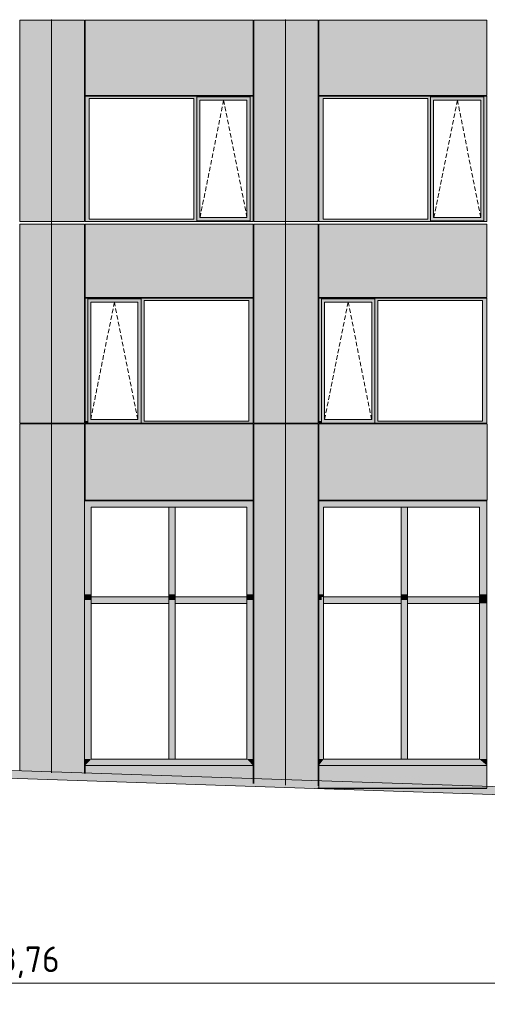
# Model space of a CAD drawing. Header units: millimetres. Extents: x 374857 to 755273, y -2664 to 302042.
# Tile 4 of 48: x 403566 to 410865, y -1264 to 14093. Entities that reach past the tile are written whole.
import ezdxf

# ---------------------------------------------------------------- set-up
doc = ezdxf.new("R2010")
doc.units = ezdxf.units.MM
doc.header["$MEASUREMENT"] = 0
doc.linetypes.add('OO_EOIAAY', pattern=[105.833361, 70.555568, -35.277793])
for name, color, linetype, lineweight in [('0_Ном._пера__1', 7, 'Continuous', 0), ('0_Ном._пера__120', 7, 'Continuous', 0), ('_0 фасадные панели-1_Ном._пера__1', 7, 'Continuous', 0), ('АР-Стены_внешние_.АР_Ном._пера__1', 7, 'Continuous', 0), ('АР-Чертеж-Размеры.АР_Ном._пера__1', 7, 'Continuous', 0)]:
    doc.layers.add(name, color=color, linetype=linetype, lineweight=lineweight)
doc.layers.add('АР-Стены_внешние_.АР_Ном._пера__214', color=7, linetype='Continuous', lineweight=0, true_color=0xe2eaf1)
doc.layers.add('АР-Чертеж-Размеры.АР', color=7, linetype='Continuous')
doc.styles.add('РЎР“Р•РќР•Р\xa0РР\xa0_РЎРўРР›Р¬_2', font='GOST_Common.ttf')
doc.dimstyles.new('СГЕНЕРИР_СТИЛЬ__1', dxfattribs={"dimtxt": 400, "dimasz": 95, "dimexe": 0.18, "dimexo": 30000, "dimgap": 0, "dimtad": 1, "dimtih": 1, "dimtoh": 1, "dimlfac": 0.001, "dimzin": 0, "dimdsep": 46, "dimtxsty": 'РЎР“Р•РќР•Р\xa0РР\xa0_РЎРўРР›Р¬_2', "dimblk": 'ARROWHEAD_6', "dimblk1": 'ARROWHEAD_6', "dimblk2": 'ARROWHEAD_6', "dimcen": 0.09, "dimclrd": 7, "dimclre": 7, "dimclrt": 7, "dimadec": 0, "dimazin": 0, "dimtfac": 1, "dimtdec": 4, "dimtmove": 0, "dimatfit": 3, "dimfxl": 0, "dimtolj": 1, "dimtzin": 0, "dimarcsym": 0})

# ---------------------------------------------------------------- blocks, each defined once
blk = doc.blocks.new('*D3')
at = {"layer": 'АР-Чертеж-Размеры.АР_Ном._пера__1', "color": 7, "linetype": 'Continuous', "lineweight": 0}
for p, q in [((381789, -885), (381689, -985)), ((381739, -1234), (381739, -841)), ((425549, -885), (425449, -985)), ((425499, -1234), (425499, -841)), ((381664, -935), (381739, -935)), ((381739, -935), (425499, -935))]:
    blk.add_line(p, q, dxfattribs=at)
at = {"layer": 'АР-Чертеж-Размеры.АР_Ном._пера__1', "color": 7, "lineweight": 0, "insert": (402962, -855), "char_height": 400, "attachment_point": 7, "style": 'РЎР“Р•РќР•Р\xa0РР\xa0_РЎРўРР›Р¬_2'}
blk.add_mtext('\\A1;{\\pql;\\fGOST Common|b0|i0|c204|p0;\\W1.000000;43,76}', dxfattribs=at)
blk = doc.blocks.new('ARROWHEAD_6')
at = {"color": 0, "linetype": 'Continuous', "lineweight": 0}
for p, q in [((0, 0), (-1, 0)), ((-0.5, -0.5), (0.5, 0.5))]:
    blk.add_line(p, q, dxfattribs=at)

msp = doc.modelspace()

# ---------------------------------------------------------------- hatches: boundary and pattern name
at = {"layer": '0_Ном._пера__1', "linetype": 'Continuous', "lineweight": 0, "true_color": 0x000000}
for points in [[(407211.144, 12898.425), (404585.81, 12898.425), (404585.81, 12863.425), (404653.284, 12863.425), (406286.684, 12863.425), (406331.177, 12863.425), (406331.177, 12888.425), (407162.908, 12888.425), (407162.908, 12863.425), (407211.144, 12863.425)], [(404653.284, 12863.425), (404585.81, 12863.425), (404585.81, 10983.425), (404653.284, 10983.425)], [(406331.177, 12863.425), (406286.684, 12863.425), (406286.684, 10983.425), (406331.177, 10983.425)], [(406331.177, 12888.425), (406331.177, 12838.425), (406376.87, 12838.425), (407113.472, 12838.425), (407162.908, 12838.425), (407162.908, 12888.425)], [(406331.177, 12838.425), (406331.177, 11008.425), (406376.87, 11008.425), (406376.87, 12838.425)], [(407162.908, 12838.425), (407114.22, 12838.425), (407114.22, 11008.425), (407162.908, 11008.425)], [(407162.908, 10983.425), (407211.144, 10983.425), (407211.144, 12863.425), (407162.908, 12863.425)], [(410860.14, 12898.425), (408235.81, 12898.425), (408235.81, 12863.425), (408303.284, 12863.425), (409935.68, 12863.425), (409980.173, 12863.425), (409980.173, 12888.425), (410811.904, 12888.425), (410811.904, 12863.425), (410860.14, 12863.425)], [(408303.284, 12863.425), (408235.81, 12863.425), (408235.81, 10983.425), (408303.284, 10983.425)], [(409980.173, 12863.425), (409935.68, 12863.425), (409935.68, 10983.425), (409980.173, 10983.425)], [(409980.173, 12888.425), (409980.173, 12838.425), (410025.866, 12838.425), (410762.468, 12838.425), (410811.904, 12838.425), (410811.904, 12888.425)], [(409980.173, 12838.425), (409980.173, 11008.425), (410025.866, 11008.425), (410025.866, 12838.425)], [(410811.904, 12838.425), (410763.217, 12838.425), (410763.217, 11008.425), (410811.904, 11008.425)], [(410811.904, 10983.425), (410860.14, 10983.425), (410860.14, 12863.425), (410811.904, 12863.425)], [(404585.81, 10983.425), (404585.81, 10948.425), (407211.144, 10948.425), (407211.144, 10983.425), (407162.908, 10983.425), (407162.908, 10958.425), (406331.177, 10958.425), (406331.177, 10983.425), (406286.684, 10983.425), (404653.284, 10983.425)], [(406376.87, 11008.425), (406331.177, 11008.425), (406331.177, 10958.425), (407162.908, 10958.425), (407162.908, 11008.425), (407113.472, 11008.425)], [(408235.81, 10983.425), (408235.81, 10948.425), (410860.14, 10948.425), (410860.14, 10983.425), (410811.904, 10983.425), (410811.904, 10958.425), (409980.173, 10958.425), (409980.173, 10983.425), (409935.68, 10983.425), (408303.284, 10983.425)], [(410025.866, 11008.425), (409980.173, 11008.425), (409980.173, 10958.425), (410811.904, 10958.425), (410811.904, 11008.425), (410762.468, 11008.425)], [(407211.144, 9748.425), (404585.81, 9748.425), (404585.81, 9713.425), (404628.566, 9713.425), (404628.566, 9738.425), (405460.297, 9738.425), (405460.297, 9713.425), (405508.533, 9713.425), (407141.933, 9713.425), (407211.144, 9713.425)], [(404628.566, 7833.425), (404628.566, 9713.425), (404585.81, 9713.425), (404585.81, 7833.425)], [(404628.566, 9738.425), (404628.566, 9688.425), (404674.259, 9688.425), (405410.861, 9688.425), (405460.297, 9688.425), (405460.297, 9738.425)], [(404628.566, 9688.425), (404628.566, 7858.425), (404674.259, 7858.425), (404674.259, 9688.425)], [(405460.297, 9688.425), (405411.61, 9688.425), (405411.61, 7858.425), (405460.297, 7858.425)], [(405460.297, 9713.425), (405460.297, 7833.425), (405508.533, 7833.425), (405508.533, 9713.425)], [(407141.933, 7833.425), (407211.144, 7833.425), (407211.144, 9713.425), (407141.933, 9713.425)], [(410860.14, 9748.425), (408235.81, 9748.425), (408235.81, 9713.425), (408278.566, 9713.425), (408278.566, 9738.425), (409110.297, 9738.425), (409110.297, 9713.425), (409158.533, 9713.425), (410790.929, 9713.425), (410860.14, 9713.425)], [(408278.566, 7833.425), (408278.566, 9713.425), (408235.81, 9713.425), (408235.81, 7833.425)], [(408278.566, 9738.425), (408278.566, 9688.425), (408324.259, 9688.425), (409060.861, 9688.425), (409110.297, 9688.425), (409110.297, 9738.425)], [(408278.566, 9688.425), (408278.566, 7858.425), (408324.259, 7858.425), (408324.259, 9688.425)], [(409110.297, 9688.425), (409061.61, 9688.425), (409061.61, 7858.425), (409110.297, 7858.425)], [(409110.297, 9713.425), (409110.297, 7833.425), (409158.533, 7833.425), (409158.533, 9713.425)], [(410790.929, 7833.425), (410860.14, 7833.425), (410860.14, 9713.425), (410790.929, 9713.425)], [(404585.81, 7833.425), (404585.81, 7798.425), (404594.261, 7798.425), (404628.566, 7798.425), (404628.566, 7833.425)], [(404628.566, 7858.425), (404628.566, 7798.425), (405460.297, 7798.425), (405460.297, 7858.425), (405410.861, 7858.425), (404674.259, 7858.425)], [(405460.297, 7833.425), (405460.297, 7798.425), (407201.269, 7798.425), (407211.144, 7798.425), (407211.144, 7833.425), (407141.933, 7833.425), (405508.533, 7833.425)], [(408235.81, 7833.425), (408235.81, 7798.425), (408244.261, 7798.425), (408278.566, 7798.425), (408278.566, 7833.425)], [(408278.566, 7858.425), (408278.566, 7798.425), (409110.297, 7798.425), (409110.297, 7858.425), (409060.861, 7858.425), (408324.259, 7858.425)], [(409110.297, 7833.425), (409110.297, 7798.425), (410850.265, 7798.425), (410860.14, 7798.425), (410860.14, 7833.425), (410790.929, 7833.425), (409158.533, 7833.425)], [(404681.511, 6490), (404585.81, 6590), (404585.81, 5130), (404681.511, 5130)], [(404585.81, 6590), (404681.511, 6490), (405617.491, 6490), (405617.491, 6590)], [(405617.491, 6590), (405617.491, 6490), (405943.745, 6490), (405943.745, 6590)], [(405894.264, 6490), (405894.264, 5130), (405993.226, 5130), (405993.226, 6490)], [(405943.745, 6490), (406805.036, 6490), (406805.036, 6590), (405943.745, 6590)], [(406805.036, 6590), (406805.036, 6490), (407112.057, 6490), (407211.019, 6590)], [(407112.057, 6490), (407112.057, 5130), (407211.019, 5130), (407211.019, 6590)], [(408235.81, 6590), (408235.81, 5130), (408310.012, 5130), (408310.012, 6490)], [(408235.81, 6590), (408310.012, 6490), (409245.996, 6490), (409245.996, 6590)], [(409245.996, 6590), (409245.996, 6490), (409572.252, 6490), (409572.252, 6590)], [(409621.733, 6490), (409522.771, 6490), (409522.771, 5130), (409621.733, 5130)], [(409572.252, 6590), (409572.252, 6490), (410433.546, 6490), (410433.546, 6590)], [(410433.546, 6490), (410742.285, 6490), (410860.14, 6588.881), (410860.14, 6590), (410433.546, 6590)], [(410742.285, 5130), (410860.14, 5130), (410860.14, 6588.881), (410742.285, 6490)], [(404681.511, 5130), (404585.81, 5130), (404585.81, 5040), (404681.511, 5040)], [(405617.491, 5090), (404681.511, 5090), (404681.511, 4990), (405617.491, 4990)], [(405894.264, 4990), (405894.264, 5090), (405617.491, 5090), (405617.491, 4990)], [(405894.264, 5130), (405894.264, 5040), (405993.226, 5040), (405993.226, 5130)], [(405993.226, 5090), (405993.226, 4990), (406805.036, 4990), (406805.036, 5090)], [(406805.036, 5090), (406805.036, 4990), (407112.057, 4990), (407112.057, 5090)], [(407112.057, 5090), (407112.057, 5040), (407211.019, 5040), (407211.019, 5130), (407112.057, 5130)], [(408235.81, 5040), (408278.887, 5040), (408278.887, 5090), (408310.012, 5090), (408310.012, 5130), (408235.81, 5130)], [(408278.887, 5090), (408278.887, 4990), (409245.996, 4990), (409245.996, 5090)], [(409245.996, 5090), (409245.996, 4990), (409522.771, 4990), (409522.771, 5090)], [(409621.733, 5130), (409522.771, 5130), (409522.771, 5040), (409621.733, 5040)], [(409621.733, 4990), (410433.546, 4990), (410433.546, 5090), (409621.733, 5090)], [(410433.546, 5090), (410433.546, 4990), (410742.285, 4990), (410742.285, 5090)], [(410742.285, 4990), (410860.14, 4990), (410860.14, 5130), (410742.285, 5130)], [(404681.511, 5040), (404585.81, 5040), (404585.81, 2560), (404681.511, 2560)], [(405894.264, 5040), (405894.264, 2560), (405993.226, 2560), (405993.226, 5040)], [(407211.019, 5040), (407112.057, 5040), (407112.057, 4990), (407112.057, 2560), (407211.019, 2560)], [(408235.81, 5040), (408235.81, 2560), (408310.012, 2560), (408310.012, 4990), (408278.887, 4990), (408278.887, 5040)], [(409621.733, 5040), (409522.771, 5040), (409522.771, 2560), (409621.733, 2560)], [(410742.285, 2560), (410860.14, 2560), (410860.14, 4990), (410742.285, 4990)], [(404681.511, 2560), (404585.81, 2460.014), (405617.491, 2460), (405617.491, 2560)], [(404585.81, 2560), (404585.81, 2460.014), (404681.511, 2560)], [(406805.036, 2560), (405617.491, 2560), (405617.491, 2460), (406805.036, 2460)], [(406805.036, 2560), (406805.036, 2460), (407211.019, 2460), (407112.057, 2560)], [(407112.057, 2560), (407211.019, 2460), (407211.019, 2560)], [(408235.81, 2460), (409245.996, 2460), (409245.996, 2560), (408310.012, 2560)], [(408235.81, 2460), (408310.012, 2560), (408235.81, 2560)], [(409245.996, 2460), (410433.546, 2460), (410433.546, 2560), (409245.996, 2560)], [(410433.546, 2560), (410433.546, 2460), (410860.14, 2460), (410860.14, 2461.119), (410742.285, 2560)], [(410742.285, 2560), (410860.14, 2461.119), (410860.14, 2560)]]:
    msp.add_hatch(color=18, dxfattribs=at).paths.add_polyline_path(points)
at = {"layer": '0_Ном._пера__1', "linetype": 'Continuous', "lineweight": 0}
msp.add_hatch(color=7, dxfattribs=at).paths.add_polyline_path([(377921.369, 2980), (380487.566, 2979.786), (385758.036, 2680), (388395.217, 2680), (394307.158, 2430), (398436.684, 2430), (411874.166, 1980), (414501.58, 1980), (426734.149, 1479.593), (428774.075, 1479.593), (431681.511, 1179.914), (433787.906, 1179.914), (435183.358, 1180.004), (436824.151, 880), (438131.732, 880), (439945.377, 780.198), (444950.643, 480), (446759.61, 480), (446759.61, 600), (444954.238, 600), (439952.266, 900), (438135.032, 1000), (436835.032, 1000), (435194.235, 1300.004), (433787.903, 1299.914), (431687.679, 1299.914), (428780.243, 1599.593), (426736.602, 1599.593), (414504.033, 2100), (411876.175, 2100), (398438.693, 2550), (394309.694, 2550), (388397.753, 2800), (385761.446, 2800), (380490.981, 3099.786), (377921.379, 3100)])
at = {"layer": 'АР-Стены_внешние_.АР_Ном._пера__214', "linetype": 'Continuous', "lineweight": 0, "true_color": 0xe5e8eb}
for points in [[(403571.144, 14088.425), (403571.144, 10948.425), (404062.894, 10948.425), (404062.894, 14088.425)], [(404062.895, 10948.425), (404575.81, 10948.425), (404575.81, 14088.425), (404062.895, 14088.425)], [(404585.81, 14088.425), (404585.81, 12913), (407211.144, 12913), (407211.144, 14088.425)], [(407221.144, 14088.425), (407221.144, 10948.425), (407712.894, 10948.425), (407712.894, 14088.425)], [(407712.895, 10948.425), (408225.81, 10948.425), (408225.81, 14088.425), (407712.895, 14088.425)], [(408235.81, 14088.425), (408235.81, 12913), (410860.14, 12913), (410860.14, 14088.425)], [(403571.144, 10903.348), (403571.144, 7798.425), (404062.894, 7798.425), (404062.894, 10903.348)], [(404062.895, 10903.348), (404062.895, 7798.425), (404575.81, 7798.425), (404575.81, 10903.348)], [(407211.143, 10903.425), (404585.81, 10903.425), (404585.81, 9758.425), (407211.143, 9758.425)], [(407221.144, 10903.348), (407221.144, 7798.425), (407712.894, 7798.425), (407712.894, 10903.348)], [(407712.895, 10903.348), (407712.895, 7798.425), (408225.81, 7798.425), (408225.81, 10903.348)], [(410860.139, 10903.425), (408235.81, 10903.425), (408235.81, 9758.425), (410860.139, 9758.425)], [(404061.015, 2341.718), (404061.015, 7788.425), (403571.144, 7788.425), (403571.144, 2352.874)], [(404234.999, 2343.661), (404234.999, 7823.425), (404061.015, 7823.425), (404061.015, 2346.146)], [(404234.999, 7788.425), (404234.999, 2343.661), (404575.81, 2338.794), (404575.81, 7788.425)], [(404585.81, 7788.425), (404585.81, 6600), (407211.321, 6600), (407211.321, 7788.425)], [(407711.001, 7788.425), (407221.144, 7788.425), (407221.146, 2170.331), (407711.001, 2155.714)], [(407711.001, 7788.425), (407711.001, 2155.714), (408225.81, 2140.352), (408225.81, 7788.425)], [(408235.81, 7788.425), (408235.81, 6600), (410860.14, 6600), (410860.14, 7788.425)], [(404585.81, 2460), (404585.81, 2338.5), (407211.019, 2179.396), (407211.019, 2460)], [(410860.14, 2460), (408235.81, 2460), (408235.81, 2110), (410860.14, 2110)]]:
    msp.add_hatch(color=254, dxfattribs=at).paths.add_polyline_path(points)

# ---------------------------------------------------------------- linework, layer by layer
at = {"layer": '0_Ном._пера__1', "color": 7, "linetype": 'Continuous', "lineweight": 0}
for p in [(408239.803, 2110), (410860.14, 2100)]:
    msp.add_line(p, (408239.803, 2100), dxfattribs=at)
at = {"layer": '0_Ном._пера__1', "color": 7, "linetype": 'Continuous', "lineweight": 0, "flags": 128}
msp.add_lwpolyline([(411876.175, 2100), (398438.693, 2550), (394309.694, 2550), (388397.753, 2800), (385761.446, 2800), (380490.981, 3099.786), (377921.379, 3100), (377921.369, 2980), (380487.566, 2979.786), (385758.036, 2680), (388395.217, 2680), (394307.158, 2430), (398436.684, 2430), (411874.166, 1980)], dxfattribs=at)
at = {"layer": '0_Ном._пера__120', "color": 7, "linetype": 'OO_EOIAAY', "lineweight": 0}
for p, q in [((406749.996, 12838.425), (406380.976, 11008.425)), ((407114.22, 11008.425), (406749.996, 12838.425)), ((410398.993, 12838.425), (410029.972, 11008.425)), ((410763.217, 11008.425), (410398.993, 12838.425)), ((405044.029, 9688.425), (404675.008, 7858.425)), ((405408.253, 7858.425), (405044.029, 9688.425)), ((408694.029, 9688.425), (408325.008, 7858.425)), ((409058.253, 7858.425), (408694.029, 9688.425))]:
    msp.add_line(p, q, dxfattribs=at)
at = {"layer": '_0 фасадные панели-1_Ном._пера__1', "color": 7, "linetype": 'Continuous', "lineweight": 0}
for p, q in [((404062.894, 14088.425), (403571.144, 14088.425)), ((403571.144, 10948.425), (403571.144, 14088.425)), ((404062.894, 14093.497), (404062.894, 10948.425)), ((404062.895, 10948.425), (404062.895, 14093.497)), ((404575.81, 14088.425), (404062.895, 14088.425)), ((404575.81, 10948.425), (404575.81, 14088.425)), ((404585.81, 12913), (404585.81, 14088.425)), ((407211.144, 14088.425), (404585.81, 14088.425)), ((407211.144, 12913), (407211.144, 14088.425)), ((407712.894, 14088.425), (407221.144, 14088.425)), ((407221.144, 10948.425), (407221.144, 14088.425)), ((407712.894, 14093.497), (407712.894, 10948.425)), ((407712.895, 10948.425), (407712.895, 14093.497)), ((408225.81, 14088.425), (407712.895, 14088.425)), ((408225.81, 10948.425), (408225.81, 14088.425)), ((408235.81, 12913), (408235.81, 14088.425)), ((410860.14, 14088.425), (408235.81, 14088.425)), ((410860.14, 12913), (410860.14, 14088.425)), ((407211.144, 12913), (404585.81, 12913)), ((410860.14, 12913), (408235.81, 12913)), ((404062.894, 10948.425), (403571.144, 10948.425)), ((404229.851, 10948.425), (404062.895, 10948.425)), ((404575.81, 10948.425), (404229.851, 10948.425)), ((407712.894, 10948.425), (407221.144, 10948.425)), ((407879.851, 10948.425), (407712.895, 10948.425)), ((408225.81, 10948.425), (407879.851, 10948.425)), ((404061.157, 10903.425), (403571.144, 10903.425)), ((404062.894, 7798.425), (404062.894, 10903.348)), ((404062.894, 10903.348), (404062.894, 7798.425)), ((404575.81, 10903.425), (404062.895, 10903.425)), ((407211.144, 10903.425), (404585.81, 10903.425)), ((404585.81, 9758.425), (404585.81, 10903.425)), ((407211.143, 9758.425), (407211.143, 10903.425)), ((407711.157, 10903.425), (407221.144, 10903.425)), ((407712.894, 7798.425), (407712.894, 10903.348)), ((407712.894, 10903.348), (407712.894, 7798.425)), ((408225.81, 10903.425), (407712.895, 10903.425)), ((410860.14, 10903.425), (408235.81, 10903.425)), ((408235.81, 9758.425), (408235.81, 10903.425)), ((410860.139, 9758.425), (410860.139, 10903.425)), ((404062.893, 7798.425), (403571.144, 7798.425)), ((403571.144, 2378.122), (403571.144, 7788.425)), ((404062.894, 7788.425), (403571.144, 7788.425)), ((404062.894, 2346.146), (404062.894, 7788.425)), ((404575.81, 7798.425), (404062.895, 7798.425)), ((404575.81, 7788.425), (404062.895, 7788.425)), ((404575.817, 2338.697), (404575.817, 7788.425)), ((407201.269, 7798.425), (404585.81, 7798.425)), ((404585.81, 6600), (404585.81, 7788.425)), ((407211.144, 7788.425), (404585.81, 7788.425)), ((407203.658, 7798.425), (407211.143, 7798.425)), ((407211.321, 6600), (407211.321, 7788.425)), ((407712.893, 7798.425), (407221.144, 7798.425)), ((407221.146, 2179.396), (407221.144, 7788.425)), ((407712.894, 7788.425), (407221.144, 7788.425)), ((407712.894, 7788.425), (407712.894, 2155.714)), ((408225.81, 7798.425), (407712.895, 7798.425)), ((408225.81, 7788.425), (407712.895, 7788.425)), ((408225.81, 2141.78), (408225.81, 7788.425)), ((410850.265, 7798.425), (408235.81, 7798.425)), ((408235.81, 6600), (408235.81, 7788.425)), ((410860.14, 7788.425), (408235.81, 7788.425)), ((410852.654, 7798.425), (410860.139, 7798.425)), ((410860.212, 6600), (410860.212, 7788.425)), ((407211.321, 6600), (404585.81, 6600)), ((410860.212, 6600), (408235.81, 6600)), ((410860.14, 6590), (410860.14, 2460)), ((404585.81, 2460.014), (404585.81, 2338.671)), ((404592.555, 2460), (404585.81, 2460)), ((407201.196, 2460), (404592.555, 2460)), ((407211.019, 2460), (407211.019, 2179.832)), ((410850.212, 2460), (408235.81, 2460)), ((408235.81, 2110), (408235.81, 2460)), ((410860.14, 2110), (410860.14, 2460)), ((410850.212, 2110), (408221.56, 2110)), ((410857.396, 2110), (410850.212, 2110))]:
    msp.add_line(p, q, dxfattribs=at)
at = {"layer": 'АР-Стены_внешние_.АР_Ном._пера__1', "color": 7, "linetype": 'Continuous', "lineweight": 0}
for p, q in [((404062.894, 14093.497), (404062.894, 14098.425)), ((404062.895, 14098.425), (404062.895, 14093.497)), ((407712.894, 14093.497), (407712.894, 14098.425)), ((407712.895, 14098.425), (407712.895, 14093.497)), ((404585.81, 12898.425), (407211.144, 12898.425)), ((404585.81, 12898.425), (404585.81, 10948.425)), ((404653.284, 12863.425), (404653.284, 10983.425)), ((406286.684, 12863.425), (404653.284, 12863.425)), ((406286.684, 10983.425), (406286.684, 12863.425)), ((407162.908, 12888.425), (406331.177, 12888.425)), ((406331.177, 12888.425), (406331.177, 12863.425)), ((406331.177, 12863.425), (406331.177, 10983.425)), ((406376.87, 12838.425), (406376.87, 11008.425)), ((406377.619, 12838.425), (406376.87, 12838.425)), ((406377.619, 12838.425), (407114.22, 12838.425)), ((407114.22, 12838.425), (407114.22, 11008.425)), ((407162.908, 12888.425), (407162.908, 12838.425)), ((407162.908, 12838.425), (407162.908, 11008.425)), ((407211.144, 12898.425), (407211.144, 12863.425)), ((407211.144, 12863.425), (407211.144, 10983.425)), ((408235.81, 12898.425), (410860.14, 12898.425)), ((408235.81, 12898.425), (408235.81, 10948.425)), ((408303.284, 12863.425), (408303.284, 10983.425)), ((409935.68, 12863.425), (408303.284, 12863.425)), ((409935.68, 10983.425), (409935.68, 12863.425)), ((410811.904, 12888.425), (409980.173, 12888.425)), ((409980.173, 12888.425), (409980.173, 12863.425)), ((409980.173, 12863.425), (409980.173, 10983.425)), ((410025.866, 12838.425), (410025.866, 11008.425)), ((410026.615, 12838.425), (410025.866, 12838.425)), ((410026.615, 12838.425), (410763.217, 12838.425)), ((410763.217, 12838.425), (410763.217, 11008.425)), ((410811.904, 12888.425), (410811.904, 12838.425)), ((410811.904, 12838.425), (410811.904, 11008.425)), ((410860.14, 12898.425), (410860.14, 12863.425)), ((410860.14, 12863.425), (410860.14, 10983.425)), ((404062.894, 10903.425), (404062.894, 10948.425)), ((407211.144, 10948.425), (404585.81, 10948.425)), ((404653.284, 10983.425), (406286.684, 10983.425)), ((406331.177, 10983.425), (406331.177, 10958.425)), ((406331.177, 10958.425), (407162.908, 10958.425)), ((406376.87, 11008.425), (406377.619, 11008.425)), ((407114.22, 11008.425), (406377.619, 11008.425)), ((407162.908, 11008.425), (407162.908, 10958.425)), ((407211.144, 10983.425), (407211.144, 10948.425)), ((407712.894, 10903.425), (407712.894, 10948.425)), ((410860.14, 10948.425), (408235.81, 10948.425)), ((408303.284, 10983.425), (409935.68, 10983.425)), ((409980.173, 10983.425), (409980.173, 10958.425)), ((409980.173, 10958.425), (410811.904, 10958.425)), ((410025.866, 11008.425), (410026.615, 11008.425)), ((410763.217, 11008.425), (410026.615, 11008.425)), ((410811.904, 11008.425), (410811.904, 10958.425)), ((410860.14, 10983.425), (410860.14, 10948.425)), ((403571.144, 7798.425), (403571.144, 10903.348)), ((404575.81, 10903.348), (404575.81, 7798.425)), ((407221.144, 7798.425), (407221.144, 10903.348)), ((408225.81, 10903.348), (408225.81, 7798.425)), ((407211.143, 9758.425), (404585.81, 9758.425)), ((407211.144, 9748.425), (404585.81, 9748.425)), ((404585.81, 9748.425), (404585.81, 9713.425)), ((404585.81, 9713.425), (404585.81, 7833.425)), ((404628.566, 9738.425), (405460.297, 9738.425)), ((404628.566, 9713.425), (404628.566, 9738.425)), ((404628.566, 9713.425), (404628.566, 7833.425)), ((404674.259, 7858.425), (404674.259, 9688.425)), ((404674.259, 9688.425), (404675.008, 9688.425)), ((405411.61, 9688.425), (404675.008, 9688.425)), ((405411.61, 7858.425), (405411.61, 9688.425)), ((405460.297, 9688.425), (405460.297, 9738.425)), ((405460.297, 7858.425), (405460.297, 9688.425)), ((405508.533, 7833.425), (405508.533, 9713.425)), ((405508.533, 9713.425), (407141.933, 9713.425)), ((407141.933, 9713.425), (407141.933, 7833.425)), ((407211.144, 9713.425), (407211.144, 9748.425)), ((407211.144, 7833.425), (407211.144, 9713.425)), ((410860.139, 9758.425), (408235.81, 9758.425)), ((410860.14, 9748.425), (408235.81, 9748.425)), ((408235.81, 9748.425), (408235.81, 9713.425)), ((408235.81, 9713.425), (408235.81, 7833.425)), ((408278.566, 9738.425), (409110.297, 9738.425)), ((408278.566, 9713.425), (408278.566, 9738.425)), ((408278.566, 9713.425), (408278.566, 7833.425)), ((408324.259, 7858.425), (408324.259, 9688.425)), ((408324.259, 9688.425), (408325.008, 9688.425)), ((409061.61, 9688.425), (408325.008, 9688.425)), ((409061.61, 7858.425), (409061.61, 9688.425)), ((409110.297, 9688.425), (409110.297, 9738.425)), ((409110.297, 7858.425), (409110.297, 9688.425)), ((409158.533, 7833.425), (409158.533, 9713.425)), ((409158.533, 9713.425), (410790.929, 9713.425)), ((410790.929, 9713.425), (410790.929, 7833.425)), ((410860.14, 9713.425), (410860.14, 9748.425)), ((410860.14, 7833.425), (410860.14, 9713.425)), ((404585.81, 7833.425), (404585.81, 7798.425)), ((404628.566, 7833.425), (404628.566, 7798.425)), ((404675.008, 7858.425), (404674.259, 7858.425)), ((404675.008, 7858.425), (405411.61, 7858.425)), ((405460.297, 7798.425), (405460.297, 7858.425)), ((407141.933, 7833.425), (405508.533, 7833.425)), ((407211.144, 7798.425), (407211.144, 7833.425)), ((408235.81, 7833.425), (408235.81, 7798.425)), ((408278.566, 7833.425), (408278.566, 7798.425)), ((408325.008, 7858.425), (408324.259, 7858.425)), ((408325.008, 7858.425), (409061.61, 7858.425)), ((409110.297, 7798.425), (409110.297, 7858.425)), ((410790.929, 7833.425), (409158.533, 7833.425)), ((410860.14, 7798.425), (410860.14, 7833.425)), ((404062.895, 7798.425), (404062.895, 7788.425)), ((407171.426, 7798.425), (407211.144, 7798.425)), ((407712.895, 7798.425), (407712.895, 7788.425)), ((410820.422, 7798.425), (410860.14, 7798.425)), ((405617.491, 6590), (404585.81, 6590)), ((404681.511, 6490), (404681.511, 5130)), ((405617.491, 6490), (404681.511, 6490)), ((405943.745, 6590), (405617.491, 6590)), ((405943.745, 6490), (405617.491, 6490)), ((405894.264, 5130), (405894.264, 6490)), ((406805.036, 6590), (405943.745, 6590)), ((405993.226, 6490), (405943.745, 6490)), ((405993.226, 5130), (405993.226, 6490)), ((406805.036, 6490), (405993.226, 6490)), ((407211.019, 6590), (406805.036, 6590)), ((407112.057, 6490), (406805.036, 6490)), ((407112.057, 5130), (407112.057, 6490)), ((407211.019, 5130), (407211.019, 6590)), ((408235.81, 6590), (408235.81, 5130)), ((409245.996, 6590), (408235.81, 6590)), ((408310.012, 6490), (408310.012, 5130)), ((409245.996, 6490), (408310.012, 6490)), ((409572.252, 6590), (409245.996, 6590)), ((409522.771, 6490), (409245.996, 6490)), ((409522.771, 5130), (409522.771, 6490)), ((409572.252, 6490), (409522.771, 6490)), ((410433.546, 6590), (409572.252, 6590)), ((409621.733, 6490), (409572.252, 6490)), ((409621.733, 5130), (409621.733, 6490)), ((410433.546, 6490), (409621.733, 6490)), ((410860.14, 6590), (410433.546, 6590)), ((410742.285, 6490), (410433.546, 6490)), ((410742.285, 5130), (410742.285, 6490)), ((404681.511, 5130), (404681.511, 5090)), ((404681.511, 5090), (405617.491, 5090)), ((404681.511, 5090), (404681.511, 5040)), ((405617.491, 5090), (405894.264, 5090)), ((405894.264, 5040), (405894.264, 5130)), ((405993.226, 5090), (405993.226, 5130)), ((405993.226, 5040), (405993.226, 5090)), ((405993.226, 5090), (406805.036, 5090)), ((406805.036, 5090), (407112.057, 5090)), ((407112.057, 5040), (407112.057, 5130)), ((407211.019, 5040), (407211.019, 5130)), ((408235.81, 5130), (408235.81, 5040)), ((408310.012, 5130), (408310.012, 5040)), ((408310.012, 5090), (409245.996, 5090)), ((409245.996, 5090), (409522.771, 5090)), ((409522.771, 5090), (409522.771, 5130)), ((409522.771, 5040), (409522.771, 5090)), ((409621.733, 5040), (409621.733, 5130)), ((409621.733, 5090), (410433.546, 5090)), ((410433.546, 5090), (410742.285, 5090)), ((410742.285, 5090), (410742.285, 5130)), ((410742.285, 5040), (410742.285, 5090)), ((404681.511, 5040), (404681.511, 4990)), ((404681.511, 4990), (405617.491, 4990)), ((404681.511, 4990), (404681.511, 2560)), ((405617.491, 4990), (405894.264, 4990)), ((405894.264, 2560), (405894.264, 5040)), ((405993.226, 4990), (405993.226, 5040)), ((405993.226, 2560), (405993.226, 4990)), ((405993.226, 4990), (406805.036, 4990)), ((406805.036, 4990), (407112.057, 4990)), ((407112.057, 2560), (407112.057, 5040)), ((407211.019, 2560), (407211.019, 5040)), ((408235.81, 5040), (408235.81, 2560)), ((408310.012, 5040), (408310.012, 2560)), ((408310.012, 4990), (409245.996, 4990)), ((409245.996, 4990), (409522.771, 4990)), ((409522.771, 4990), (409522.771, 5040)), ((409522.771, 2560), (409522.771, 4990)), ((409621.733, 2560), (409621.733, 5040)), ((409621.733, 4990), (410433.546, 4990)), ((410433.546, 4990), (410742.285, 4990)), ((410742.285, 4990), (410742.285, 5040)), ((410742.285, 2560), (410742.285, 4990)), ((404585.81, 2460.014), (405617.491, 2460)), ((404681.511, 2560), (405617.491, 2560)), ((405617.491, 2560), (405894.264, 2560)), ((405617.491, 2460), (406805.036, 2460)), ((405894.264, 2560), (405993.226, 2560)), ((405993.226, 2560), (406805.036, 2560)), ((406805.036, 2560), (407112.057, 2560)), ((406805.036, 2460), (407211.019, 2460)), ((407211.019, 2460), (407211.019, 2560)), ((408235.81, 2560), (408235.81, 2460)), ((408310.012, 2560), (409245.996, 2560)), ((409245.996, 2560), (409522.771, 2560)), ((409522.771, 2560), (409621.733, 2560)), ((409621.733, 2560), (410433.546, 2560)), ((410433.546, 2560), (410742.285, 2560)), ((410850.271, 2460), (410860.14, 2460))]:
    msp.add_line(p, q, dxfattribs=at)

# ---------------------------------------------------------------- dimensions: what is measured, and where the dimension line sits
at = {"layer": 'АР-Чертеж-Размеры.АР', "color": 7, "linetype": 'Continuous', "lineweight": 0}
dim = msp.add_linear_dim(base=(425498.982, -934.783), p1=(381738.982, -1263.734), p2=(425498.982, -1263.734), dimstyle='СГЕНЕРИР_СТИЛЬ__1', dxfattribs=at)
dim.commit()
dim.dimension.update_dxf_attribs({"geometry": '*D3', "text_midpoint": (403632.492, -654.783), "dimtype": 160})

doc.saveas('drawing.dxf')
